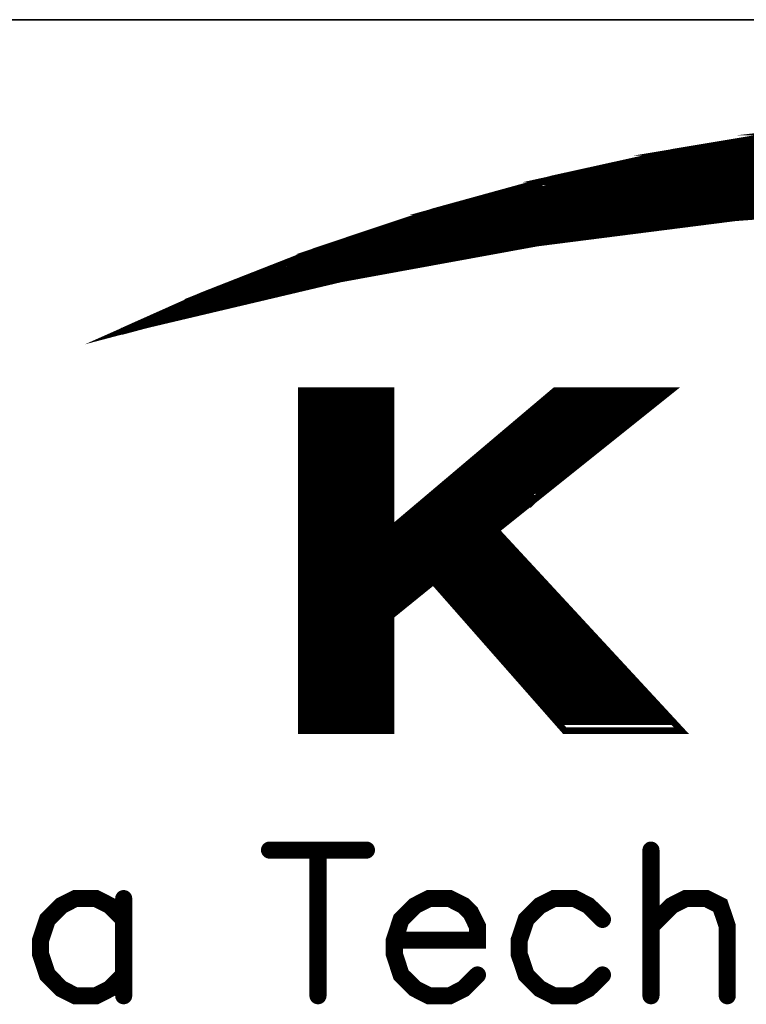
# Model space of a CAD drawing. Header units: millimetres. Extents: x 4065 to 8083, y -652 to 5416.
# Tile 44 of 256: x 5164 to 5189, y 1258 to 1293. Entities that reach past the tile are written whole.
import ezdxf

# ---------------------------------------------------------------- set-up
doc = ezdxf.new("R2010")
doc.units = ezdxf.units.MM
doc.header["$LTSCALE"] = 0.8
doc.layers.get('0').update_dxf_attribs({"linetype": 'CONTINUOUS', "lineweight": 0})

# ---------------------------------------------------------------- blocks, each defined once
blk = doc.blocks.new('SMOOTH_0$0254')
at = {"const_width": 0.0127}
blk.add_lwpolyline([(-0.00635, 0, 1), (0.00635, 0, 1)], format="xyb", close=True, dxfattribs=at)
blk = doc.blocks.new('SMOOTH_0$064516')
at = {"const_width": 0.0323}
blk.add_lwpolyline([(-0.0161, 0, 1), (0.0161, 0, 1)], format="xyb", close=True, dxfattribs=at)
blk = doc.blocks.new('logo')
at = {"color": 7}
for points, const_width in [([(-3495.641, 5338.044), (-3491.64, 5339.83), (-3485.861, 5342.097), (-3479.97, 5344.064), (-3473.985, 5345.713), (-3467.914, 5347.052), (-3461.791, 5348.074), (-3455.625, 5348.77), (-3449.426, 5349.139), (-3443.217, 5349.19), (-3437.009, 5348.907), (-3430.835, 5348.306), (-3424.695, 5347.387)], 0.338), ([(-3424.738, 5343.626), (-3434.742, 5344.442), (-3444.771, 5344.742), (-3454.81, 5344.51), (-3464.814, 5343.755), (-3474.775, 5342.484), (-3484.65, 5340.681), (-3494.422, 5338.371), (-3495.641, 5338.044)], 0.338), ([(-3421.603, 5346.729), (-3469.272, 5346.729)], 0.338), ([(-3470.624, 5346.391), (-3420.251, 5346.391)], 0.338), ([(-3418.222, 5345.884), (-3472.483, 5345.884)], 0.338), ([(-3475.526, 5345.207), (-3415.518, 5345.207)], 0.338), ([(-3474.343, 5345.546), (-3416.87, 5345.546)], 0.338), ([(-3476.202, 5344.954), (-3414.588, 5344.954)], 0.338), ([(-3478.738, 5344.278), (-3459.298, 5344.278)], 0.338), ([(-3467.75, 5343.602), (-3467.328, 5343.602)], 0.338), ([(-3482.034, 5343.264), (-3469.948, 5343.264)], 0.338), ([(-3481.273, 5343.517), (-3467.75, 5343.517)], 0.338), ([(-3472.061, 5343.095), (-3471.131, 5343.095)], 0.338), ([(-3469.863, 5343.348), (-3469.271, 5343.348)], 0.338), ([(-3483.555, 5342.756), (-3473.836, 5342.756)], 0.338), ([(-3482.71, 5343.01), (-3471.976, 5343.01)], 0.338), ([(-3473.92, 5342.841), (-3473.159, 5342.841)], 0.338), ([(-3484.823, 5342.249), (-3476.625, 5342.249)], 0.338), ([(-3486.682, 5341.658), (-3480.09, 5341.658)], 0.338), ([(-3486.006, 5341.911), (-3478.738, 5341.911)], 0.338), ([(-3480.005, 5341.742), (-3479.752, 5341.742)], 0.338), ([(-3487.866, 5341.151), (-3483.048, 5341.151)], 0.338), ([(-3487.189, 5341.404), (-3481.611, 5341.404)], 0.338), ([(-3483.133, 5341.235), (-3482.541, 5341.235)], 0.338), ([(-3481.611, 5341.489), (-3481.104, 5341.489)], 0.338), ([(-3488.457, 5340.897), (-3484.485, 5340.897)], 0.338), ([(-3484.4, 5340.982), (-3483.809, 5340.982)], 0.338), ([(-3492.683, 5338.869), (-3489.049, 5340.559)], 0.338), ([(-3489.387, 5340.474), (-3491.584, 5339.545)], 0.338), ([(-3491.415, 5339.207), (-3488.626, 5340.559)], 0.338), ([(-3490.401, 5339.46), (-3488.204, 5340.559)], 0.338), ([(-3488.626, 5340.221), (-3487.02, 5340.221)], 0.338), ([(-3488.373, 5340.474), (-3486.091, 5340.474)], 0.338), ([(-3493.613, 5338.7), (-3491.584, 5339.629)], 0.338), ([(-3489.133, 5340.052), (-3488.035, 5340.052)], 0.338), ([(-3486.344, 5335.065), (-3486.344, 5318.162)], 0.338), ([(-3486.091, 5318.077), (-3486.091, 5334.981)], 0.338), ([(-3485.837, 5318.077), (-3485.837, 5334.981)], 0.338), ([(-3485.584, 5318.077), (-3485.584, 5334.981)], 0.338), ([(-3485.33, 5318.077), (-3485.33, 5334.981)], 0.338), ([(-3485.076, 5318.077), (-3485.076, 5334.981)], 0.338), ([(-3484.823, 5318.077), (-3484.823, 5334.981)], 0.338), ([(-3484.569, 5317.993), (-3484.569, 5334.896)], 0.338), ([(-3484.316, 5317.993), (-3484.316, 5334.896)], 0.338), ([(-3484.062, 5318.077), (-3484.062, 5334.981)], 0.338), ([(-3483.893, 5335.065), (-3483.893, 5317.993)], 0.338), ([(-3483.724, 5318.077), (-3483.724, 5334.981)], 0.338), ([(-3483.471, 5318.077), (-3483.471, 5334.981)], 0.338), ([(-3483.217, 5318.077), (-3483.217, 5334.981)], 0.338), ([(-3482.963, 5318.077), (-3482.963, 5334.981)], 0.338), ([(-3482.71, 5318.077), (-3482.71, 5334.981)], 0.338), ([(-3482.456, 5318.077), (-3482.456, 5334.981)], 0.338), ([(-3482.203, 5317.993), (-3482.203, 5334.896)], 0.338), ([(-3474.174, 5334.727), (-3468.494, 5334.727)], 0.338), ([(-3474.681, 5334.22), (-3469.187, 5334.22)], 0.338), ([(-3474.427, 5334.474), (-3468.933, 5334.474)], 0.338), ([(-3475.357, 5333.713), (-3469.863, 5333.713)], 0.338), ([(-3475.103, 5333.967), (-3469.61, 5333.967)], 0.338), ([(-3475.948, 5333.206), (-3470.455, 5333.206)], 0.338), ([(-3475.61, 5333.459), (-3470.201, 5333.459)], 0.338), ([(-3476.54, 5332.699), (-3471.215, 5332.699)], 0.338), ([(-3476.287, 5332.952), (-3470.793, 5332.952)], 0.338), ([(-3476.878, 5332.445), (-3471.469, 5332.445)], 0.338), ([(-3477.47, 5331.938), (-3472.145, 5331.938)], 0.338), ([(-3477.216, 5332.192), (-3471.723, 5332.192)], 0.338), ([(-3478.061, 5331.431), (-3472.737, 5331.431)], 0.338), ([(-3477.723, 5331.685), (-3472.399, 5331.685)], 0.338), ([(-3478.653, 5330.924), (-3473.413, 5330.924)], 0.338), ([(-3478.399, 5331.177), (-3473.075, 5331.177)], 0.338), ([(-3479.245, 5330.417), (-3474.005, 5330.417)], 0.338), ([(-3478.991, 5330.67), (-3473.666, 5330.67)], 0.338), ([(-3480.174, 5329.656), (-3474.934, 5329.656), (-3474.934, 5329.572), (-3474.85, 5329.656)], 0.338), ([(-3479.836, 5329.91), (-3474.681, 5329.91)], 0.338), ([(-3479.498, 5330.163), (-3474.343, 5330.163)], 0.338), ([(-3480.428, 5329.403), (-3475.272, 5329.403)], 0.338), ([(-3481.104, 5328.895), (-3475.948, 5328.895)], 0.338), ([(-3480.766, 5329.149), (-3475.61, 5329.149)], 0.338), ([(-3481.696, 5328.388), (-3476.54, 5328.388)], 0.338), ([(-3481.442, 5328.642), (-3476.202, 5328.642)], 0.338), ([(-3482.203, 5327.797), (-3476.709, 5327.797)], 0.338), ([(-3482.372, 5327.374), (-3476.287, 5327.374)], 0.338), ([(-3482.203, 5327.543), (-3476.456, 5327.543)], 0.338), ([(-3482.372, 5327.036), (-3476.117, 5327.036)], 0.338), ([(-3482.287, 5326.867), (-3475.864, 5326.867)], 0.338), ([(-3482.203, 5327.205), (-3476.117, 5327.205)], 0.338), ([(-3475.441, 5326.36), (-3482.372, 5326.36)], 0.338), ([(-3482.287, 5326.529), (-3475.526, 5326.529)], 0.338), ([(-3482.372, 5326.191), (-3475.272, 5326.191)], 0.338), ([(-3482.287, 5325.937), (-3475.019, 5325.937)], 0.338), ([(-3482.203, 5325.684), (-3474.765, 5325.684)], 0.338), ([(-3482.456, 5325.261), (-3480.428, 5325.261)], 0.338), ([(-3482.287, 5325.092), (-3480.681, 5325.092)], 0.338), ([(-3482.287, 5324.923), (-3480.851, 5324.923)], 0.338), ([(-3479.667, 5325.261), (-3474.427, 5325.261)], 0.338), ([(-3479.498, 5325.008), (-3474.174, 5325.008)], 0.338), ([(-3482.287, 5324.5), (-3481.273, 5324.5)], 0.338), ([(-3482.203, 5324.754), (-3481.02, 5324.754)], 0.338), ([(-3479.16, 5324.754), (-3473.92, 5324.754)], 0.338), ([(-3478.991, 5324.5), (-3473.666, 5324.5)], 0.338), ([(-3482.372, 5324.247), (-3481.527, 5324.247)], 0.338), ([(-3482.372, 5324.078), (-3481.865, 5324.078)], 0.338), ([(-3478.738, 5324.247), (-3473.497, 5324.247)], 0.338), ([(-3478.569, 5323.993), (-3473.244, 5323.993)], 0.338), ([(-3478.399, 5323.74), (-3472.99, 5323.74)], 0.338), ([(-3478.146, 5323.486), (-3472.737, 5323.486)], 0.338), ([(-3477.892, 5323.233), (-3472.483, 5323.233)], 0.338), ([(-3477.723, 5322.979), (-3472.314, 5322.979)], 0.338), ([(-3477.47, 5322.726), (-3472.061, 5322.726)], 0.338), ([(-3477.216, 5322.472), (-3471.807, 5322.472)], 0.338), ([(-3476.963, 5322.218), (-3471.638, 5322.218)], 0.338), ([(-3476.794, 5321.965), (-3471.384, 5321.965)], 0.338), ([(-3476.54, 5321.711), (-3471.131, 5321.711)], 0.338), ([(-3476.371, 5321.458), (-3470.877, 5321.458)], 0.338), ([(-3476.117, 5321.204), (-3470.624, 5321.204)], 0.338), ([(-3475.864, 5320.951), (-3470.37, 5320.951)], 0.338), ([(-3475.695, 5320.697), (-3470.201, 5320.697)], 0.338), ([(-3475.441, 5320.444), (-3469.948, 5320.444)], 0.338), ([(-3475.188, 5320.19), (-3469.694, 5320.19)], 0.338), ([(-3475.019, 5319.936), (-3469.525, 5319.936)], 0.338), ([(-3474.85, 5319.683), (-3469.271, 5319.683)], 0.338), ([(-3474.596, 5319.429), (-3469.018, 5319.429)], 0.338), ([(-3474.258, 5319.176), (-3468.764, 5319.176)], 0.338), ([(-3474.089, 5318.922), (-3468.511, 5318.922)], 0.338), ([(-3473.92, 5318.669), (-3468.257, 5318.669)], 0.338), ([(-3473.666, 5318.415), (-3468.004, 5318.415)], 0.338), ([(-3488.222, 5311.965), (-3483.345, 5311.965)], 0.859), ([(-3485.783, 5311.965), (-3485.783, 5304.641)], 0.859), ([(-3469.038, 5311.965), (-3469.038, 5304.641)], 0.859), ([(-3495.555, 5308.479), (-3496.251, 5309.175), (-3496.946, 5309.527), (-3497.994, 5309.527), (-3498.69, 5309.175), (-3499.385, 5308.479), (-3499.737, 5307.431), (-3499.737, 5306.736), (-3499.385, 5305.688), (-3498.69, 5304.993), (-3497.994, 5304.641), (-3496.946, 5304.641), (-3496.251, 5304.993), (-3495.555, 5305.688)], 0.859), ([(-3495.555, 5309.527), (-3495.555, 5304.641)], 0.859), ([(-3481.945, 5307.431), (-3477.763, 5307.431), (-3477.763, 5308.127), (-3478.106, 5308.823), (-3478.459, 5309.175), (-3479.154, 5309.527), (-3480.202, 5309.527), (-3480.897, 5309.175), (-3481.601, 5308.479), (-3481.945, 5307.431), (-3481.945, 5306.736), (-3481.601, 5305.688), (-3480.897, 5304.993), (-3480.202, 5304.641), (-3479.154, 5304.641), (-3478.459, 5304.993), (-3477.763, 5305.688)], 0.859), ([(-3471.477, 5308.479), (-3472.181, 5309.175), (-3472.877, 5309.527), (-3473.925, 5309.527), (-3474.62, 5309.175), (-3475.316, 5308.479), (-3475.668, 5307.431), (-3475.668, 5306.736), (-3475.316, 5305.688), (-3474.62, 5304.993), (-3473.925, 5304.641), (-3472.877, 5304.641), (-3472.181, 5304.993), (-3471.477, 5305.688)], 0.859), ([(-3469.038, 5308.127), (-3467.991, 5309.175), (-3467.295, 5309.527), (-3466.248, 5309.527), (-3465.552, 5309.175), (-3465.2, 5308.127), (-3465.2, 5304.641)], 0.859)]:
    blk.add_lwpolyline(points, dxfattribs=dict(at, const_width=const_width))
at = {"color": 7, "const_width": 0.338}
for points in [[(-3465.91, 5347.379), (-3461.851, 5348.057), (-3429.228, 5348.057), (-3424.695, 5347.379)], [(-3461.782, 5348.065), (-3459.73, 5348.297), (-3430.835, 5348.297), (-3429.285, 5348.065)], [(-3467.914, 5347.044), (-3465.91, 5347.379), (-3424.695, 5347.379), (-3423.06, 5347.044)], [(-3472.036, 5346.133), (-3467.922, 5347.044), (-3423.06, 5347.044), (-3418.615, 5346.133)], [(-3473.976, 5345.704), (-3472.036, 5346.133), (-3418.607, 5346.133), (-3416.958, 5345.704)], [(-3477.436, 5344.751), (-3473.976, 5345.704), (-3416.958, 5345.704), (-3413.297, 5344.751)], [(-3478.278, 5344.519), (-3477.436, 5344.751), (-3444.78, 5344.751), (-3454.81, 5344.519)], [(-3479.961, 5344.055), (-3478.278, 5344.519), (-3454.81, 5344.519), (-3460.948, 5344.055)], [(-3484.645, 5342.492), (-3480.843, 5343.763), (-3464.822, 5343.763), (-3474.775, 5342.493)], [(-3480.843, 5343.763), (-3480.817, 5343.772), (-3464.814, 5343.772), (-3464.822, 5343.763)], [(-3480.818, 5343.772), (-3479.97, 5344.055), (-3460.949, 5344.055), (-3464.7, 5343.772)], [(-3464.814, 5343.763), (-3464.814, 5343.772), (-3464.7, 5343.772), (-3464.814, 5343.763)], [(-3485.852, 5342.089), (-3484.645, 5342.492), (-3474.775, 5342.492), (-3476.985, 5342.089)], [(-3489.423, 5340.689), (-3485.861, 5342.089), (-3476.985, 5342.089), (-3484.65, 5340.689)], [(-3491.631, 5339.822), (-3489.423, 5340.689), (-3484.658, 5340.689), (-3488.321, 5339.822)], [(-3494.873, 5338.379), (-3491.631, 5339.822), (-3488.321, 5339.822), (-3494.413, 5338.379)], [(-3495.53, 5338.087), (-3494.422, 5338.379), (-3494.873, 5338.379), (-3495.53, 5338.087)], [(-3486.616, 5328.092), (-3486.616, 5335.065), (-3482.108, 5335.065), (-3482.108, 5328.092)], [(-3482.108, 5328.092), (-3473.856, 5335.065), (-3468.051, 5335.065), (-3476.771, 5328.092)], [(-3486.616, 5328.04), (-3486.616, 5328.092), (-3476.771, 5328.092), (-3476.836, 5328.04)], [(-3486.616, 5325.473), (-3486.616, 5328.04), (-3476.836, 5328.04), (-3474.458, 5325.473)], [(-3486.616, 5323.747), (-3486.616, 5325.473), (-3479.978, 5325.473), (-3482.108, 5323.747)], [(-3473.375, 5317.968), (-3479.978, 5325.473), (-3474.458, 5325.473), (-3467.51, 5317.968)], [(-3486.616, 5317.968), (-3486.616, 5323.747), (-3482.108, 5323.747), (-3482.108, 5317.968)]]:
    blk.add_lwpolyline(points, close=True, dxfattribs=at)
at = {"color": 7, "xscale": 13.31, "yscale": 13.31, "zscale": 13.31}
for name, p in [('SMOOTH_0$0254', (-3467.914, 5347.052)), ('SMOOTH_0$0254', (-3465.91, 5347.379)), ('SMOOTH_0$0254', (-3465.91, 5347.379)), ('SMOOTH_0$0254', (-3469.272, 5346.729)), ('SMOOTH_0$0254', (-3467.922, 5347.044)), ('SMOOTH_0$0254', (-3467.914, 5347.044)), ('SMOOTH_0$0254', (-3472.036, 5346.133)), ('SMOOTH_0$0254', (-3472.036, 5346.133)), ('SMOOTH_0$0254', (-3470.624, 5346.391)), ('SMOOTH_0$0254', (-3473.985, 5345.713)), ('SMOOTH_0$0254', (-3473.976, 5345.704)), ('SMOOTH_0$0254', (-3473.976, 5345.704)), ('SMOOTH_0$0254', (-3472.483, 5345.884)), ('SMOOTH_0$0254', (-3475.526, 5345.207)), ('SMOOTH_0$0254', (-3474.343, 5345.546)), ('SMOOTH_0$0254', (-3477.436, 5344.751)), ('SMOOTH_0$0254', (-3477.436, 5344.751)), ('SMOOTH_0$0254', (-3476.202, 5344.954)), ('SMOOTH_0$0254', (-3478.738, 5344.278)), ('SMOOTH_0$0254', (-3478.278, 5344.519)), ('SMOOTH_0$0254', (-3478.278, 5344.519)), ('SMOOTH_0$0254', (-3480.843, 5343.763)), ('SMOOTH_0$0254', (-3480.843, 5343.763)), ('SMOOTH_0$0254', (-3480.818, 5343.772)), ('SMOOTH_0$0254', (-3480.817, 5343.772)), ('SMOOTH_0$0254', (-3479.97, 5344.064)), ('SMOOTH_0$0254', (-3479.97, 5344.055)), ('SMOOTH_0$0254', (-3479.961, 5344.055)), ('SMOOTH_0$0254', (-3467.75, 5343.602)), ('SMOOTH_0$0254', (-3467.328, 5343.602)), ('SMOOTH_0$0254', (-3464.822, 5343.763)), ('SMOOTH_0$0254', (-3464.822, 5343.763)), ('SMOOTH_0$0254', (-3464.814, 5343.772)), ('SMOOTH_0$0254', (-3464.814, 5343.772)), ('SMOOTH_0$0254', (-3464.814, 5343.763)), ('SMOOTH_0$0254', (-3464.814, 5343.763)), ('SMOOTH_0$0254', (-3464.814, 5343.755)), ('SMOOTH_0$0254', (-3464.7, 5343.772)), ('SMOOTH_0$0254', (-3464.7, 5343.772)), ('SMOOTH_0$0254', (-3482.034, 5343.264)), ('SMOOTH_0$0254', (-3481.273, 5343.517)), ('SMOOTH_0$0254', (-3472.061, 5343.095)), ('SMOOTH_0$0254', (-3471.131, 5343.095)), ('SMOOTH_0$0254', (-3469.948, 5343.264)), ('SMOOTH_0$0254', (-3469.863, 5343.348)), ('SMOOTH_0$0254', (-3469.271, 5343.348)), ('SMOOTH_0$0254', (-3467.75, 5343.517)), ('SMOOTH_0$0254', (-3483.555, 5342.756)), ('SMOOTH_0$0254', (-3482.71, 5343.01)), ('SMOOTH_0$0254', (-3473.92, 5342.841)), ('SMOOTH_0$0254', (-3473.836, 5342.756)), ('SMOOTH_0$0254', (-3473.159, 5342.841)), ('SMOOTH_0$0254', (-3471.976, 5343.01)), ('SMOOTH_0$0254', (-3485.861, 5342.097)), ('SMOOTH_0$0254', (-3484.823, 5342.249)), ('SMOOTH_0$0254', (-3484.645, 5342.492)), ('SMOOTH_0$0254', (-3484.645, 5342.492)), ('SMOOTH_0$0254', (-3476.625, 5342.249)), ('SMOOTH_0$0254', (-3474.775, 5342.493)), ('SMOOTH_0$0254', (-3474.775, 5342.492)), ('SMOOTH_0$0254', (-3474.775, 5342.484)), ('SMOOTH_0$0254', (-3486.682, 5341.658)), ('SMOOTH_0$0254', (-3486.006, 5341.911)), ('SMOOTH_0$0254', (-3485.861, 5342.089)), ('SMOOTH_0$0254', (-3485.852, 5342.089)), ('SMOOTH_0$0254', (-3480.09, 5341.658)), ('SMOOTH_0$0254', (-3480.005, 5341.742)), ('SMOOTH_0$0254', (-3479.752, 5341.742)), ('SMOOTH_0$0254', (-3478.738, 5341.911)), ('SMOOTH_0$0254', (-3476.985, 5342.089)), ('SMOOTH_0$0254', (-3476.985, 5342.089)), ('SMOOTH_0$0254', (-3487.866, 5341.151)), ('SMOOTH_0$0254', (-3487.189, 5341.404)), ('SMOOTH_0$0254', (-3483.133, 5341.235)), ('SMOOTH_0$0254', (-3483.048, 5341.151)), ('SMOOTH_0$0254', (-3482.541, 5341.235)), ('SMOOTH_0$0254', (-3481.611, 5341.489)), ('SMOOTH_0$0254', (-3481.611, 5341.404)), ('SMOOTH_0$0254', (-3481.104, 5341.489)), ('SMOOTH_0$0254', (-3489.423, 5340.689)), ('SMOOTH_0$0254', (-3489.423, 5340.689)), ('SMOOTH_0$0254', (-3488.457, 5340.897)), ('SMOOTH_0$0254', (-3484.658, 5340.689)), ('SMOOTH_0$0254', (-3484.65, 5340.689)), ('SMOOTH_0$0254', (-3484.65, 5340.681)), ('SMOOTH_0$0254', (-3484.485, 5340.897)), ('SMOOTH_0$0254', (-3484.4, 5340.982)), ('SMOOTH_0$0254', (-3483.809, 5340.982)), ('SMOOTH_0$0254', (-3489.387, 5340.474)), ('SMOOTH_0$0254', (-3489.049, 5340.559)), ('SMOOTH_0$0254', (-3488.626, 5340.559)), ('SMOOTH_0$0254', (-3488.626, 5340.221)), ('SMOOTH_0$0254', (-3488.373, 5340.474)), ('SMOOTH_0$0254', (-3488.204, 5340.559)), ('SMOOTH_0$0254', (-3487.02, 5340.221)), ('SMOOTH_0$0254', (-3486.091, 5340.474)), ('SMOOTH_0$0254', (-3491.64, 5339.83)), ('SMOOTH_0$0254', (-3491.631, 5339.822)), ('SMOOTH_0$0254', (-3491.631, 5339.822)), ('SMOOTH_0$0254', (-3491.584, 5339.629)), ('SMOOTH_0$0254', (-3489.133, 5340.052)), ('SMOOTH_0$0254', (-3488.321, 5339.822)), ('SMOOTH_0$0254', (-3488.321, 5339.822)), ('SMOOTH_0$0254', (-3488.035, 5340.052)), ('SMOOTH_0$0254', (-3491.584, 5339.545)), ('SMOOTH_0$0254', (-3491.415, 5339.207)), ('SMOOTH_0$0254', (-3490.401, 5339.46)), ('SMOOTH_0$0254', (-3493.613, 5338.7)), ('SMOOTH_0$0254', (-3492.683, 5338.869)), ('SMOOTH_0$0254', (-3494.873, 5338.379)), ('SMOOTH_0$0254', (-3494.873, 5338.379)), ('SMOOTH_0$0254', (-3494.422, 5338.379)), ('SMOOTH_0$0254', (-3494.422, 5338.371)), ('SMOOTH_0$0254', (-3494.413, 5338.379)), ('SMOOTH_0$0254', (-3495.641, 5338.044)), ('SMOOTH_0$0254', (-3495.641, 5338.044)), ('SMOOTH_0$0254', (-3495.53, 5338.087)), ('SMOOTH_0$0254', (-3495.53, 5338.087)), ('SMOOTH_0$0254', (-3486.616, 5335.065)), ('SMOOTH_0$0254', (-3486.344, 5335.065)), ('SMOOTH_0$0254', (-3486.091, 5334.981)), ('SMOOTH_0$0254', (-3485.837, 5334.981)), ('SMOOTH_0$0254', (-3485.584, 5334.981)), ('SMOOTH_0$0254', (-3485.33, 5334.981)), ('SMOOTH_0$0254', (-3485.076, 5334.981)), ('SMOOTH_0$0254', (-3484.823, 5334.981)), ('SMOOTH_0$0254', (-3484.569, 5334.896)), ('SMOOTH_0$0254', (-3484.316, 5334.896)), ('SMOOTH_0$0254', (-3484.062, 5334.981)), ('SMOOTH_0$0254', (-3483.893, 5335.065)), ('SMOOTH_0$0254', (-3483.724, 5334.981)), ('SMOOTH_0$0254', (-3483.471, 5334.981)), ('SMOOTH_0$0254', (-3483.217, 5334.981)), ('SMOOTH_0$0254', (-3482.963, 5334.981)), ('SMOOTH_0$0254', (-3482.71, 5334.981)), ('SMOOTH_0$0254', (-3482.456, 5334.981)), ('SMOOTH_0$0254', (-3482.203, 5334.896)), ('SMOOTH_0$0254', (-3482.108, 5335.065)), ('SMOOTH_0$0254', (-3474.174, 5334.727)), ('SMOOTH_0$0254', (-3473.856, 5335.065)), ('SMOOTH_0$0254', (-3468.494, 5334.727)), ('SMOOTH_0$0254', (-3468.051, 5335.065)), ('SMOOTH_0$0254', (-3474.681, 5334.22)), ('SMOOTH_0$0254', (-3474.427, 5334.474)), ('SMOOTH_0$0254', (-3469.187, 5334.22)), ('SMOOTH_0$0254', (-3468.933, 5334.474)), ('SMOOTH_0$0254', (-3475.357, 5333.713)), ('SMOOTH_0$0254', (-3475.103, 5333.967)), ('SMOOTH_0$0254', (-3469.863, 5333.713)), ('SMOOTH_0$0254', (-3469.61, 5333.967)), ('SMOOTH_0$0254', (-3475.948, 5333.206)), ('SMOOTH_0$0254', (-3475.61, 5333.459)), ('SMOOTH_0$0254', (-3470.455, 5333.206)), ('SMOOTH_0$0254', (-3470.201, 5333.459)), ('SMOOTH_0$0254', (-3476.54, 5332.699)), ('SMOOTH_0$0254', (-3476.287, 5332.952)), ('SMOOTH_0$0254', (-3471.215, 5332.699)), ('SMOOTH_0$0254', (-3470.793, 5332.952)), ('SMOOTH_0$0254', (-3476.878, 5332.445)), ('SMOOTH_0$0254', (-3471.469, 5332.445)), ('SMOOTH_0$0254', (-3477.47, 5331.938)), ('SMOOTH_0$0254', (-3477.216, 5332.192)), ('SMOOTH_0$0254', (-3472.145, 5331.938)), ('SMOOTH_0$0254', (-3471.723, 5332.192)), ('SMOOTH_0$0254', (-3478.061, 5331.431)), ('SMOOTH_0$0254', (-3477.723, 5331.685)), ('SMOOTH_0$0254', (-3472.737, 5331.431)), ('SMOOTH_0$0254', (-3472.399, 5331.685)), ('SMOOTH_0$0254', (-3478.653, 5330.924)), ('SMOOTH_0$0254', (-3478.399, 5331.177)), ('SMOOTH_0$0254', (-3473.413, 5330.924)), ('SMOOTH_0$0254', (-3473.075, 5331.177)), ('SMOOTH_0$0254', (-3479.245, 5330.417)), ('SMOOTH_0$0254', (-3478.991, 5330.67)), ('SMOOTH_0$0254', (-3474.005, 5330.417)), ('SMOOTH_0$0254', (-3473.666, 5330.67)), ('SMOOTH_0$0254', (-3479.836, 5329.91)), ('SMOOTH_0$0254', (-3479.498, 5330.163)), ('SMOOTH_0$0254', (-3474.681, 5329.91)), ('SMOOTH_0$0254', (-3474.343, 5330.163)), ('SMOOTH_0$0254', (-3480.428, 5329.403)), ('SMOOTH_0$0254', (-3480.174, 5329.656)), ('SMOOTH_0$0254', (-3475.272, 5329.403)), ('SMOOTH_0$0254', (-3474.934, 5329.656)), ('SMOOTH_0$0254', (-3474.934, 5329.572)), ('SMOOTH_0$0254', (-3474.85, 5329.656)), ('SMOOTH_0$0254', (-3481.104, 5328.895)), ('SMOOTH_0$0254', (-3480.766, 5329.149)), ('SMOOTH_0$0254', (-3475.948, 5328.895)), ('SMOOTH_0$0254', (-3475.61, 5329.149)), ('SMOOTH_0$0254', (-3481.696, 5328.388)), ('SMOOTH_0$0254', (-3481.442, 5328.642)), ('SMOOTH_0$0254', (-3476.54, 5328.388)), ('SMOOTH_0$0254', (-3476.202, 5328.642)), ('SMOOTH_0$0254', (-3486.616, 5328.092)), ('SMOOTH_0$0254', (-3486.616, 5328.092)), ('SMOOTH_0$0254', (-3486.616, 5328.04)), ('SMOOTH_0$0254', (-3486.616, 5328.04)), ('SMOOTH_0$0254', (-3482.203, 5327.797)), ('SMOOTH_0$0254', (-3482.108, 5328.092)), ('SMOOTH_0$0254', (-3482.108, 5328.092)), ('SMOOTH_0$0254', (-3476.836, 5328.04)), ('SMOOTH_0$0254', (-3476.836, 5328.04)), ('SMOOTH_0$0254', (-3476.771, 5328.092)), ('SMOOTH_0$0254', (-3476.771, 5328.092)), ('SMOOTH_0$0254', (-3476.709, 5327.797)), ('SMOOTH_0$0254', (-3482.372, 5327.374)), ('SMOOTH_0$0254', (-3482.203, 5327.543)), ('SMOOTH_0$0254', (-3476.456, 5327.543)), ('SMOOTH_0$0254', (-3476.287, 5327.374)), ('SMOOTH_0$0254', (-3482.372, 5327.036)), ('SMOOTH_0$0254', (-3482.287, 5326.867)), ('SMOOTH_0$0254', (-3482.203, 5327.205)), ('SMOOTH_0$0254', (-3476.117, 5327.205)), ('SMOOTH_0$0254', (-3476.117, 5327.036)), ('SMOOTH_0$0254', (-3475.864, 5326.867)), ('SMOOTH_0$0254', (-3482.372, 5326.36)), ('SMOOTH_0$0254', (-3482.287, 5326.529)), ('SMOOTH_0$0254', (-3475.526, 5326.529)), ('SMOOTH_0$0254', (-3475.441, 5326.36)), ('SMOOTH_0$0254', (-3482.372, 5326.191)), ('SMOOTH_0$0254', (-3482.287, 5325.937)), ('SMOOTH_0$0254', (-3475.272, 5326.191)), ('SMOOTH_0$0254', (-3475.019, 5325.937)), ('SMOOTH_0$0254', (-3486.616, 5325.473)), ('SMOOTH_0$0254', (-3486.616, 5325.473)), ('SMOOTH_0$0254', (-3482.203, 5325.684)), ('SMOOTH_0$0254', (-3479.978, 5325.473)), ('SMOOTH_0$0254', (-3479.978, 5325.473)), ('SMOOTH_0$0254', (-3474.765, 5325.684)), ('SMOOTH_0$0254', (-3474.458, 5325.473)), ('SMOOTH_0$0254', (-3474.458, 5325.473)), ('SMOOTH_0$0254', (-3482.456, 5325.261)), ('SMOOTH_0$0254', (-3482.287, 5325.092)), ('SMOOTH_0$0254', (-3482.287, 5324.923)), ('SMOOTH_0$0254', (-3480.851, 5324.923)), ('SMOOTH_0$0254', (-3480.681, 5325.092)), ('SMOOTH_0$0254', (-3480.428, 5325.261)), ('SMOOTH_0$0254', (-3479.667, 5325.261)), ('SMOOTH_0$0254', (-3479.498, 5325.008)), ('SMOOTH_0$0254', (-3474.427, 5325.261)), ('SMOOTH_0$0254', (-3474.174, 5325.008)), ('SMOOTH_0$0254', (-3482.287, 5324.5)), ('SMOOTH_0$0254', (-3482.203, 5324.754)), ('SMOOTH_0$0254', (-3481.273, 5324.5)), ('SMOOTH_0$0254', (-3481.02, 5324.754)), ('SMOOTH_0$0254', (-3479.16, 5324.754)), ('SMOOTH_0$0254', (-3478.991, 5324.5)), ('SMOOTH_0$0254', (-3473.92, 5324.754)), ('SMOOTH_0$0254', (-3473.666, 5324.5)), ('SMOOTH_0$0254', (-3482.372, 5324.247)), ('SMOOTH_0$0254', (-3482.372, 5324.078)), ('SMOOTH_0$0254', (-3481.865, 5324.078)), ('SMOOTH_0$0254', (-3481.527, 5324.247)), ('SMOOTH_0$0254', (-3478.738, 5324.247)), ('SMOOTH_0$0254', (-3478.569, 5323.993)), ('SMOOTH_0$0254', (-3473.497, 5324.247)), ('SMOOTH_0$0254', (-3473.244, 5323.993)), ('SMOOTH_0$0254', (-3486.616, 5323.747)), ('SMOOTH_0$0254', (-3486.616, 5323.747)), ('SMOOTH_0$0254', (-3482.108, 5323.747)), ('SMOOTH_0$0254', (-3482.108, 5323.747)), ('SMOOTH_0$0254', (-3478.399, 5323.74)), ('SMOOTH_0$0254', (-3478.146, 5323.486)), ('SMOOTH_0$0254', (-3472.99, 5323.74)), ('SMOOTH_0$0254', (-3472.737, 5323.486)), ('SMOOTH_0$0254', (-3477.892, 5323.233)), ('SMOOTH_0$0254', (-3477.723, 5322.979)), ('SMOOTH_0$0254', (-3472.483, 5323.233)), ('SMOOTH_0$0254', (-3472.314, 5322.979)), ('SMOOTH_0$0254', (-3477.47, 5322.726)), ('SMOOTH_0$0254', (-3477.216, 5322.472)), ('SMOOTH_0$0254', (-3472.061, 5322.726)), ('SMOOTH_0$0254', (-3471.807, 5322.472)), ('SMOOTH_0$0254', (-3476.963, 5322.218)), ('SMOOTH_0$0254', (-3476.794, 5321.965)), ('SMOOTH_0$0254', (-3471.638, 5322.218)), ('SMOOTH_0$0254', (-3471.384, 5321.965)), ('SMOOTH_0$0254', (-3476.54, 5321.711)), ('SMOOTH_0$0254', (-3476.371, 5321.458)), ('SMOOTH_0$0254', (-3471.131, 5321.711)), ('SMOOTH_0$0254', (-3470.877, 5321.458)), ('SMOOTH_0$0254', (-3476.117, 5321.204)), ('SMOOTH_0$0254', (-3475.864, 5320.951)), ('SMOOTH_0$0254', (-3470.624, 5321.204)), ('SMOOTH_0$0254', (-3470.37, 5320.951)), ('SMOOTH_0$0254', (-3475.695, 5320.697)), ('SMOOTH_0$0254', (-3475.441, 5320.444)), ('SMOOTH_0$0254', (-3470.201, 5320.697)), ('SMOOTH_0$0254', (-3469.948, 5320.444)), ('SMOOTH_0$0254', (-3475.188, 5320.19)), ('SMOOTH_0$0254', (-3475.019, 5319.936)), ('SMOOTH_0$0254', (-3469.694, 5320.19)), ('SMOOTH_0$0254', (-3469.525, 5319.936)), ('SMOOTH_0$0254', (-3474.85, 5319.683)), ('SMOOTH_0$0254', (-3474.596, 5319.429)), ('SMOOTH_0$0254', (-3469.271, 5319.683)), ('SMOOTH_0$0254', (-3469.018, 5319.429)), ('SMOOTH_0$0254', (-3474.258, 5319.176)), ('SMOOTH_0$0254', (-3474.089, 5318.922)), ('SMOOTH_0$0254', (-3468.764, 5319.176)), ('SMOOTH_0$0254', (-3468.511, 5318.922)), ('SMOOTH_0$0254', (-3473.92, 5318.669)), ('SMOOTH_0$0254', (-3473.666, 5318.415)), ('SMOOTH_0$0254', (-3468.257, 5318.669)), ('SMOOTH_0$0254', (-3468.004, 5318.415)), ('SMOOTH_0$0254', (-3486.616, 5317.968)), ('SMOOTH_0$0254', (-3486.344, 5318.162)), ('SMOOTH_0$0254', (-3486.091, 5318.077)), ('SMOOTH_0$0254', (-3485.837, 5318.077)), ('SMOOTH_0$0254', (-3485.584, 5318.077)), ('SMOOTH_0$0254', (-3485.33, 5318.077)), ('SMOOTH_0$0254', (-3485.076, 5318.077)), ('SMOOTH_0$0254', (-3484.823, 5318.077)), ('SMOOTH_0$0254', (-3484.569, 5317.993)), ('SMOOTH_0$0254', (-3484.316, 5317.993)), ('SMOOTH_0$0254', (-3484.062, 5318.077)), ('SMOOTH_0$0254', (-3483.893, 5317.993)), ('SMOOTH_0$0254', (-3483.724, 5318.077)), ('SMOOTH_0$0254', (-3483.471, 5318.077)), ('SMOOTH_0$0254', (-3483.217, 5318.077)), ('SMOOTH_0$0254', (-3482.963, 5318.077)), ('SMOOTH_0$0254', (-3482.71, 5318.077)), ('SMOOTH_0$0254', (-3482.456, 5318.077)), ('SMOOTH_0$0254', (-3482.203, 5317.993)), ('SMOOTH_0$0254', (-3482.108, 5317.968)), ('SMOOTH_0$0254', (-3473.375, 5317.968)), ('SMOOTH_0$0254', (-3467.51, 5317.968)), ('SMOOTH_0$064516', (-3488.222, 5311.965)), ('SMOOTH_0$064516', (-3485.783, 5311.965)), ('SMOOTH_0$064516', (-3483.345, 5311.965)), ('SMOOTH_0$064516', (-3469.038, 5311.965)), ('SMOOTH_0$064516', (-3498.69, 5309.175)), ('SMOOTH_0$064516', (-3497.994, 5309.527)), ('SMOOTH_0$064516', (-3496.946, 5309.527)), ('SMOOTH_0$064516', (-3496.251, 5309.175)), ('SMOOTH_0$064516', (-3495.555, 5309.527)), ('SMOOTH_0$064516', (-3480.897, 5309.175)), ('SMOOTH_0$064516', (-3480.202, 5309.527)), ('SMOOTH_0$064516', (-3479.154, 5309.527)), ('SMOOTH_0$064516', (-3478.459, 5309.175)), ('SMOOTH_0$064516', (-3474.62, 5309.175)), ('SMOOTH_0$064516', (-3473.925, 5309.527)), ('SMOOTH_0$064516', (-3472.877, 5309.527)), ('SMOOTH_0$064516', (-3472.181, 5309.175)), ('SMOOTH_0$064516', (-3467.991, 5309.175)), ('SMOOTH_0$064516', (-3467.295, 5309.527)), ('SMOOTH_0$064516', (-3466.248, 5309.527)), ('SMOOTH_0$064516', (-3465.552, 5309.175)), ('SMOOTH_0$064516', (-3478.106, 5308.823)), ('SMOOTH_0$064516', (-3499.385, 5308.479)), ('SMOOTH_0$064516', (-3495.555, 5308.479)), ('SMOOTH_0$064516', (-3481.601, 5308.479)), ('SMOOTH_0$064516', (-3475.316, 5308.479)), ('SMOOTH_0$064516', (-3471.477, 5308.479)), ('SMOOTH_0$064516', (-3477.763, 5308.127)), ('SMOOTH_0$064516', (-3469.038, 5308.127)), ('SMOOTH_0$064516', (-3465.2, 5308.127)), ('SMOOTH_0$064516', (-3499.737, 5307.431)), ('SMOOTH_0$064516', (-3481.945, 5307.431)), ('SMOOTH_0$064516', (-3481.945, 5307.431)), ('SMOOTH_0$064516', (-3477.763, 5307.431)), ('SMOOTH_0$064516', (-3475.668, 5307.431)), ('SMOOTH_0$064516', (-3499.737, 5306.736)), ('SMOOTH_0$064516', (-3481.945, 5306.736)), ('SMOOTH_0$064516', (-3475.668, 5306.736)), ('SMOOTH_0$064516', (-3499.385, 5305.688)), ('SMOOTH_0$064516', (-3495.555, 5305.688)), ('SMOOTH_0$064516', (-3481.601, 5305.688)), ('SMOOTH_0$064516', (-3477.763, 5305.688)), ('SMOOTH_0$064516', (-3475.316, 5305.688)), ('SMOOTH_0$064516', (-3471.477, 5305.688)), ('SMOOTH_0$064516', (-3498.69, 5304.993)), ('SMOOTH_0$064516', (-3496.251, 5304.993)), ('SMOOTH_0$064516', (-3480.897, 5304.993)), ('SMOOTH_0$064516', (-3478.459, 5304.993)), ('SMOOTH_0$064516', (-3474.62, 5304.993)), ('SMOOTH_0$064516', (-3472.181, 5304.993)), ('SMOOTH_0$064516', (-3497.994, 5304.641)), ('SMOOTH_0$064516', (-3496.946, 5304.641)), ('SMOOTH_0$064516', (-3495.555, 5304.641)), ('SMOOTH_0$064516', (-3485.783, 5304.641)), ('SMOOTH_0$064516', (-3480.202, 5304.641)), ('SMOOTH_0$064516', (-3479.154, 5304.641)), ('SMOOTH_0$064516', (-3473.925, 5304.641)), ('SMOOTH_0$064516', (-3472.877, 5304.641)), ('SMOOTH_0$064516', (-3469.038, 5304.641)), ('SMOOTH_0$064516', (-3465.2, 5304.641))]:
    blk.add_blockref(name, p, dxfattribs=at)

msp = doc.modelspace()

# ---------------------------------------------------------------- linework, layer by layer
at = {"color": 7, "linetype": 'Continuous', "lineweight": 35}
msp.add_line((5096.738, 1292.532), (5310.399, 1292.532), dxfattribs=at)

# ---------------------------------------------------------------- block references
at = {"color": 3, "linetype": 'Continuous', "xscale": 0.7014719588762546, "yscale": 0.7014719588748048, "zscale": 0.7014719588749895}
msp.add_blockref('logo', (7619.317, -2462.948), dxfattribs=at)

doc.saveas('drawing.dxf')
